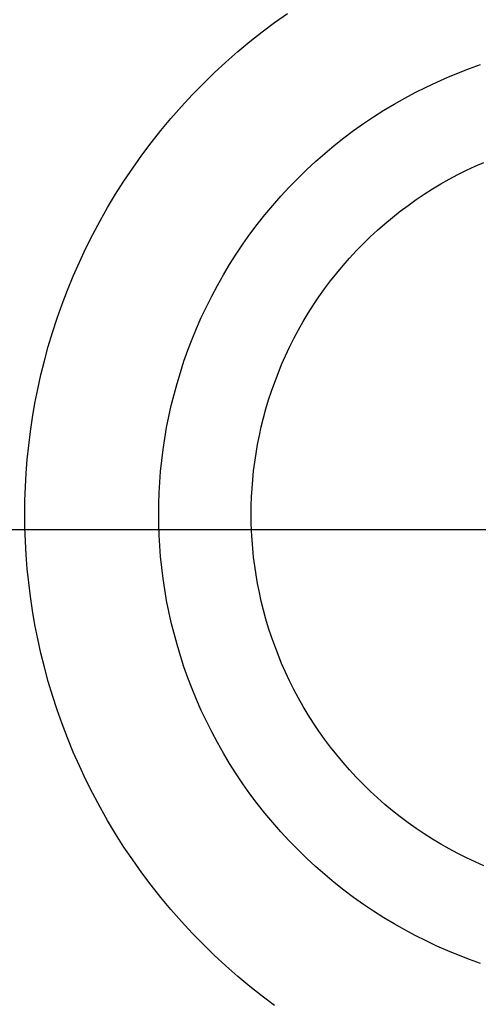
# Model space of a CAD drawing. Header units: millimetres. Extents: x -10.8 to 10.9, y -10.8 to 10.9.
# Tile 11 of 19: x -1.9 to -0.5, y -1.5 to 1.6. Entities that reach past the tile are written whole.
import ezdxf

# ---------------------------------------------------------------- set-up
doc = ezdxf.new("R2010")
doc.units = ezdxf.units.MM
doc.header["$MEASUREMENT"] = 0
doc.layers.add('Predefinito', color=5, linetype='Continuous')

msp = doc.modelspace()

# ---------------------------------------------------------------- linework, layer by layer
at = {"layer": 'Predefinito'}
for points in [[(-1.8641, 0.0491), (-1.8637, 0.0909), (-1.8623, 0.1331), (-1.8599, 0.1757), (-1.8565, 0.2185), (-1.8521, 0.2616), (-1.8467, 0.3049), (-1.8402, 0.3485), (-1.8327, 0.3922), (-1.824, 0.436), (-1.8143, 0.4799), (-1.8034, 0.5239), (-1.7914, 0.5679), (-1.7782, 0.6119), (-1.7639, 0.6557), (-1.7484, 0.6995), (-1.7318, 0.7431), (-1.7139, 0.7865), (-1.695, 0.8297), (-1.6748, 0.8726), (-1.6535, 0.9151), (-1.631, 0.9572), (-1.6074, 0.9989), (-1.5827, 1.0401), (-1.5568, 1.0808), (-1.5298, 1.121), (-1.5018, 1.1605), (-1.4726, 1.1994), (-1.4425, 1.2375), (-1.4113, 1.2749), (-1.3791, 1.3116), (-1.346, 1.3474), (-1.3119, 1.3823), (-1.2769, 1.4164), (-1.2411, 1.4495), (-1.2045, 1.4817), (-1.1671, 1.5129), (-1.1289, 1.5431), (-1.0901, 1.5722), (-1.0505, 1.6003)], [(-1.4492, 0.0491), (-1.4488, 0.0817), (-1.4477, 0.1146), (-1.4458, 0.1478), (-1.4432, 0.1812), (-1.4398, 0.2148), (-1.4356, 0.2486), (-1.4305, 0.2826), (-1.4246, 0.3167), (-1.4179, 0.3509), (-1.4103, 0.3851), (-1.4018, 0.4194), (-1.3924, 0.4537), (-1.3821, 0.488), (-1.371, 0.5222), (-1.3589, 0.5564), (-1.3459, 0.5904), (-1.332, 0.6242), (-1.3172, 0.6579), (-1.3015, 0.6913), (-1.2849, 0.7245), (-1.2674, 0.7573), (-1.2489, 0.7899), (-1.2296, 0.822), (-1.2095, 0.8538), (-1.1884, 0.8851), (-1.1665, 0.9159), (-1.1438, 0.9462), (-1.1203, 0.9759), (-1.096, 1.0051), (-1.0709, 1.0337), (-1.045, 1.0616), (-1.0185, 1.0889), (-0.9912, 1.1155), (-0.9633, 1.1413), (-0.9347, 1.1664), (-0.9055, 1.1907), (-0.8758, 1.2142), (-0.8454, 1.237), (-0.8146, 1.2589), (-0.7833, 1.2799), (-0.7516, 1.3001), (-0.7194, 1.3194), (-0.6869, 1.3378), (-0.6541, 1.3553), (-0.6209, 1.3719), (-0.5875, 1.3876), (-0.5538, 1.4024), (-0.5199, 1.4163), (-0.4859, 1.4293), (-0.4518, 1.4414)], [(-1.1626, 0.0491), (-1.1623, 0.0754), (-1.1614, 0.1019), (-1.1599, 0.1286), (-1.1578, 0.1555), (-1.1551, 0.1825), (-1.1517, 0.2097), (-1.1476, 0.2371), (-1.1428, 0.2645), (-1.1374, 0.292), (-1.1313, 0.3196), (-1.1245, 0.3472), (-1.1169, 0.3749), (-1.1086, 0.4025), (-1.0997, 0.43), (-1.0899, 0.4575), (-1.0795, 0.4849), (-1.0683, 0.5122), (-1.0564, 0.5393), (-1.0437, 0.5662), (-1.0303, 0.5929), (-1.0162, 0.6193), (-1.0014, 0.6455), (-0.9859, 0.6714), (-0.9696, 0.697), (-0.9527, 0.7222), (-0.9351, 0.747), (-0.9168, 0.7714), (-0.8978, 0.7953), (-0.8782, 0.8188), (-0.858, 0.8418), (-0.8372, 0.8643), (-0.8158, 0.8863), (-0.7939, 0.9077), (-0.7714, 0.9285), (-0.7484, 0.9487), (-0.7249, 0.9683), (-0.7009, 0.9872), (-0.6765, 1.0055), (-0.6517, 1.0231), (-0.6265, 1.0401), (-0.601, 1.0563), (-0.5751, 1.0718), (-0.5489, 1.0867), (-0.5224, 1.1008), (-0.4957, 1.1142), (-0.4688, 1.1268), (-0.4417, 1.1387)], [(-1.0901, -1.474), (-1.1289, -1.4449), (-1.1671, -1.4147), (-1.2045, -1.3835), (-1.2411, -1.3513), (-1.2769, -1.3182), (-1.3119, -1.2841), (-1.346, -1.2492), (-1.3791, -1.2134), (-1.4113, -1.1767), (-1.4425, -1.1393), (-1.4726, -1.1012), (-1.5018, -1.0623), (-1.5298, -1.0228), (-1.5568, -0.9827), (-1.5827, -0.942), (-1.6074, -0.9007), (-1.631, -0.859), (-1.6535, -0.8169), (-1.6748, -0.7744), (-1.695, -0.7315), (-1.7139, -0.6884), (-1.7318, -0.6449), (-1.7484, -0.6013), (-1.7639, -0.5576), (-1.7782, -0.5137), (-1.7914, -0.4697), (-1.8034, -0.4257), (-1.8143, -0.3818), (-1.824, -0.3378), (-1.8327, -0.294), (-1.8402, -0.2503), (-1.8467, -0.2068), (-1.8521, -0.1634), (-1.8565, -0.1203), (-1.8599, -0.0775), (-1.8623, -0.035), (-1.8637, 0.0072), (-1.8641, 0.0491)], [(-0.4518, -1.3432), (-0.4859, -1.3311), (-0.5199, -1.3182), (-0.5538, -1.3043), (-0.5875, -1.2895), (-0.6209, -1.2737), (-0.6541, -1.2571), (-0.6869, -1.2396), (-0.7194, -1.2212), (-0.7516, -1.2019), (-0.7833, -1.1817), (-0.8146, -1.1607), (-0.8454, -1.1388), (-0.8758, -1.1161), (-0.9055, -1.0925), (-0.9347, -1.0682), (-0.9633, -1.0431), (-0.9912, -1.0173), (-1.0185, -0.9907), (-1.045, -0.9634), (-1.0709, -0.9355), (-1.096, -0.9069), (-1.1203, -0.8778), (-1.1438, -0.848), (-1.1665, -0.8177), (-1.1884, -0.7869), (-1.2095, -0.7556), (-1.2296, -0.7238), (-1.2489, -0.6917), (-1.2674, -0.6592), (-1.2849, -0.6263), (-1.3015, -0.5931), (-1.3172, -0.5597), (-1.332, -0.526), (-1.3459, -0.4922), (-1.3589, -0.4582), (-1.371, -0.424), (-1.3821, -0.3898), (-1.3924, -0.3555), (-1.4018, -0.3212), (-1.4103, -0.2869), (-1.4179, -0.2527), (-1.4246, -0.2185), (-1.4305, -0.1844), (-1.4356, -0.1504), (-1.4398, -0.1167), (-1.4432, -0.083), (-1.4458, -0.0496), (-1.4477, -0.0165), (-1.4488, 0.0165), (-1.4492, 0.0491)], [(-0.4417, -1.0405), (-0.4688, -1.0286), (-0.4957, -1.016), (-0.5224, -1.0026), (-0.5489, -0.9885), (-0.5751, -0.9737), (-0.601, -0.9581), (-0.6265, -0.9419), (-0.6517, -0.9249), (-0.6765, -0.9073), (-0.7009, -0.889), (-0.7249, -0.8701), (-0.7484, -0.8505), (-0.7714, -0.8303), (-0.7939, -0.8095), (-0.8158, -0.7881), (-0.8372, -0.7661), (-0.858, -0.7436), (-0.8782, -0.7206), (-0.8978, -0.6972), (-0.9168, -0.6732), (-0.9351, -0.6488), (-0.9527, -0.624), (-0.9696, -0.5988), (-0.9859, -0.5732), (-1.0014, -0.5473), (-1.0162, -0.5211), (-1.0303, -0.4947), (-1.0437, -0.468), (-1.0564, -0.4411), (-1.0683, -0.414), (-1.0795, -0.3867), (-1.0899, -0.3593), (-1.0997, -0.3318), (-1.1086, -0.3043), (-1.1169, -0.2767), (-1.1245, -0.2491), (-1.1313, -0.2214), (-1.1374, -0.1939), (-1.1428, -0.1663), (-1.1476, -0.1389), (-1.1517, -0.1116), (-1.1551, -0.0844), (-1.1578, -0.0573), (-1.1599, -0.0304), (-1.1614, -0.0037), (-1.1623, 0.0228), (-1.1626, 0.0491)]]:
    msp.add_lwpolyline(points, dxfattribs=at)
at = {"layer": 'Predefinito', "extrusion": (0, 1, 0)}
for points in [[(-0.0165, 7.4876), (0.0391, 7.4886), (0.0948, 7.4885), (0.1505, 7.4875), (0.2061, 7.4854), (0.2617, 7.4821), (0.3172, 7.4778), (0.3725, 7.4722), (0.4276, 7.4654), (0.4939, 7.4555), (0.5598, 7.4438), (0.6253, 7.4304), (0.6905, 7.4154), (0.7554, 7.3987), (0.8199, 7.3806), (0.8841, 7.3611), (0.948, 7.3401), (1.0116, 7.3179), (1.0749, 7.2945), (1.2007, 7.2442), (1.3254, 7.19), (1.4492, 7.1323), (1.6016, 7.0562), (1.677, 7.0164), (1.7515, 6.9752), (1.8252, 6.9326), (1.8978, 6.8886), (1.9693, 6.8431), (2.0395, 6.796), (2.1082, 6.7473), (2.1753, 6.6969), (2.2407, 6.6447), (2.3043, 6.5907), (2.3658, 6.5348), (2.3959, 6.5061), (2.4253, 6.4769), (2.4542, 6.4472), (2.4825, 6.417), (2.5102, 6.3863), (2.5373, 6.355), (2.5822, 6.3003), (2.6253, 6.2442), (2.6668, 6.1866), (2.7067, 6.1278), (2.745, 6.0677), (2.782, 6.0066), (2.8176, 5.9445), (2.852, 5.8814), (2.8852, 5.8175), (2.9174, 5.753), (2.9788, 5.622), (3.0369, 5.4893), (3.0925, 5.3557), (3.2385, 4.9799), (3.3735, 4.6027), (4.0696, 2.5353), (4.2191, 2.1405), (4.2996, 1.9455), (4.3853, 1.7531), (4.4305, 1.6581), (4.4774, 1.5641), (4.5262, 1.4711), (4.5769, 1.3792), (4.6298, 1.2886), (4.6849, 1.1994), (4.7424, 1.1115), (4.8025, 1.0252), (4.8521, 0.9577), (4.9034, 0.8913), (4.9564, 0.8261), (5.0109, 0.7621), (5.067, 0.6994), (5.1246, 0.638), (5.1838, 0.5781), (5.2444, 0.5197), (5.3065, 0.4629), (5.37, 0.4077), (5.435, 0.3542), (5.5013, 0.3025), (5.5689, 0.2526), (5.6379, 0.2047), (5.7081, 0.1587), (5.7796, 0.1147), (5.8533, 0.0724), (5.9282, 0.0323), (6.0043, -0.0053), (6.0816, -0.0403), (6.1206, -0.0568), (6.16, -0.0726), (6.1996, -0.0877), (6.2394, -0.102), (6.2795, -0.1156), (6.3199, -0.1285), (6.3605, -0.1405), (6.4014, -0.1518), (6.4475, -0.1634), (6.4938, -0.174), (6.5405, -0.1836), (6.5873, -0.1922), (6.6343, -0.1997), (6.6815, -0.2063), (6.7288, -0.2119), (6.7762, -0.2165), (6.8238, -0.2201), (6.8713, -0.2227), (6.9189, -0.2244), (6.9666, -0.2251), (7.0141, -0.2248), (7.0617, -0.2236), (7.1091, -0.2215), (7.1565, -0.2184), (7.2118, -0.2136), (7.267, -0.2075), (7.322, -0.2003), (7.3768, -0.1919), (7.4315, -0.1824), (7.4859, -0.1718), (7.5403, -0.1603), (7.5944, -0.1478), (7.7023, -0.12), (7.8096, -0.089), (7.9163, -0.055), (8.0226, -0.0185), (8.1143, 0.015), (8.2055, 0.0503), (8.2961, 0.0873), (8.386, 0.1262), (8.4749, 0.1669), (8.5628, 0.2097), (8.6495, 0.2544), (8.7349, 0.3013), (8.8188, 0.3503), (8.9012, 0.4015), (8.9819, 0.455), (9.0607, 0.5108), (9.1376, 0.569), (9.2124, 0.6297), (9.2489, 0.661), (9.2849, 0.6929), (9.3202, 0.7255), (9.355, 0.7587), (9.3875, 0.7909), (9.4194, 0.8237), (9.4815, 0.891), (9.5414, 0.9604), (9.5992, 1.0318), (9.6548, 1.1052), (9.7082, 1.1803), (9.7596, 1.2571), (9.8089, 1.3354), (9.8561, 1.4151), (9.9014, 1.4961), (9.9447, 1.5783), (9.986, 1.6615), (10.0254, 1.7456), (10.0629, 1.8306), (10.0985, 1.9162), (10.1323, 2.0024), (10.175, 2.1193), (10.2146, 2.2369), (10.2513, 2.3552), (10.2854, 2.4741), (10.3169, 2.5937), (10.3461, 2.7138), (10.3984, 2.9554), (10.4438, 3.1986), (10.4838, 3.4432), (10.6626, 4.772), (10.7514, 5.6104), (10.7846, 6.0298), (10.8082, 6.4492), (10.8208, 6.8685), (10.8207, 7.2877), (10.8088, 7.6684), (10.7868, 8.0489), (10.7563, 8.4293), (10.7189, 8.8096), (10.532, 10.3301), (10.4221, 11.1349), (10.3894, 11.3348), (10.3529, 11.5339), (10.3119, 11.7321), (10.2655, 11.9291), (10.221, 12.0971), (10.1725, 12.2642), (10.1206, 12.4302), (10.0656, 12.5953)], [(-0.0213, 7.9431), (0.0537, 7.9414), (0.1287, 7.9384), (0.2038, 7.934), (0.2789, 7.9283), (0.3538, 7.9212), (0.4287, 7.9127), (0.5035, 7.9029), (0.578, 7.8917), (0.6523, 7.879), (0.7264, 7.865), (0.8001, 7.8496), (0.8735, 7.8328), (0.9465, 7.8145), (1.019, 7.7948), (1.0911, 7.7737), (1.1626, 7.7511), (1.2531, 7.7202), (1.3427, 7.6871), (1.4315, 7.6518), (1.5195, 7.6143), (1.6067, 7.5749), (1.6932, 7.5335), (1.779, 7.4903), (1.8641, 7.4453), (2.0123, 7.3621), (2.0854, 7.3186), (2.1577, 7.2736), (2.2291, 7.2272), (2.2995, 7.1795), (2.3688, 7.1303), (2.4369, 7.0796), (2.5037, 7.0274), (2.569, 6.9737), (2.6329, 6.9184), (2.6951, 6.8615), (2.7555, 6.8031), (2.8142, 6.743), (2.8708, 6.6813), (2.9254, 6.6179), (2.9554, 6.5813), (2.9846, 6.5442), (3.0411, 6.4685), (3.0951, 6.3908), (3.1468, 6.3114), (3.1962, 6.2304), (3.2434, 6.1478), (3.2887, 6.0639), (3.3321, 5.9787), (3.3737, 5.8924), (3.4137, 5.8052), (3.4894, 5.6283), (3.5602, 5.4491), (3.627, 5.2688), (3.7437, 4.9321), (4.2966, 3.1432), (4.4243, 2.7567), (4.5623, 2.3727), (4.6376, 2.1793), (4.7176, 1.9878), (4.7598, 1.8931), (4.8037, 1.7992), (4.8495, 1.7063), (4.8973, 1.6145), (4.9473, 1.5238), (4.9996, 1.4346), (5.0544, 1.3467), (5.1119, 1.2605), (5.1722, 1.1759), (5.2355, 1.0932), (5.2684, 1.0525), (5.302, 1.0124), (5.3365, 0.9728), (5.3718, 0.9337), (5.4108, 0.8922), (5.4508, 0.8514), (5.4917, 0.8113), (5.5336, 0.7719), (5.5763, 0.7333), (5.6199, 0.6956), (5.6643, 0.6587), (5.7095, 0.6227), (5.7555, 0.5876), (5.8022, 0.5535), (5.8497, 0.5204), (5.8978, 0.4884), (5.9465, 0.4574), (5.9959, 0.4276), (6.0458, 0.3989), (6.0963, 0.3714), (6.1473, 0.3452), (6.1988, 0.3202), (6.2508, 0.2965), (6.3032, 0.2741), (6.356, 0.2531), (6.4092, 0.2336), (6.4627, 0.2155), (6.5166, 0.1989), (6.5707, 0.1838), (6.625, 0.1703), (6.6796, 0.1584), (6.7344, 0.1481), (6.7893, 0.1395), (6.8444, 0.1327), (6.8995, 0.1275), (6.9548, 0.1242), (7.0092, 0.1227), (7.0636, 0.1229), (7.118, 0.1247), (7.1725, 0.1281), (7.2269, 0.133), (7.2812, 0.1394), (7.3355, 0.1471), (7.3897, 0.1562), (7.4438, 0.1665), (7.4977, 0.178), (7.5516, 0.1906), (7.6053, 0.2042), (7.7121, 0.2345), (7.8182, 0.2681), (7.9171, 0.3025), (8.0151, 0.3395), (8.112, 0.3791), (8.2077, 0.4212), (8.3022, 0.466), (8.3952, 0.5133), (8.4866, 0.5633), (8.5764, 0.6159), (8.6645, 0.6711), (8.7506, 0.7289), (8.8348, 0.7894), (8.9168, 0.8525), (8.9965, 0.9183), (9.074, 0.9867), (9.1117, 1.0219), (9.1489, 1.0578), (9.1854, 1.0943), (9.2212, 1.1315), (9.2694, 1.1838), (9.3163, 1.2372), (9.3619, 1.2919), (9.4062, 1.3476), (9.4492, 1.4044), (9.4908, 1.4622), (9.5312, 1.521), (9.5702, 1.5806), (9.6078, 1.6412), (9.6441, 1.7025), (9.679, 1.7646), (9.7125, 1.8275), (9.7447, 1.891), (9.7755, 1.9551), (9.8049, 2.0197), (9.8328, 2.0849), (9.8753, 2.1919), (9.9144, 2.2999), (9.9501, 2.4091), (9.9829, 2.5192), (10.0128, 2.6301), (10.0403, 2.7419), (10.0654, 2.8543), (10.0885, 2.9674), (10.1295, 3.195), (10.2286, 3.8837), (10.4015, 5.2326), (10.4444, 5.6825), (10.4748, 6.1489), (10.4906, 6.6167), (10.4924, 7.0851), (10.4804, 7.5533), (10.4553, 8.0222), (10.4188, 8.4903), (10.3185, 9.424), (10.2467, 9.9712), (10.1643, 10.5168), (10.0691, 11.0602), (9.9588, 11.6006), (9.8412, 12.0996), (9.7103, 12.5953)]]:
    msp.add_lwpolyline(points, dxfattribs=at)

doc.saveas('drawing.dxf')
